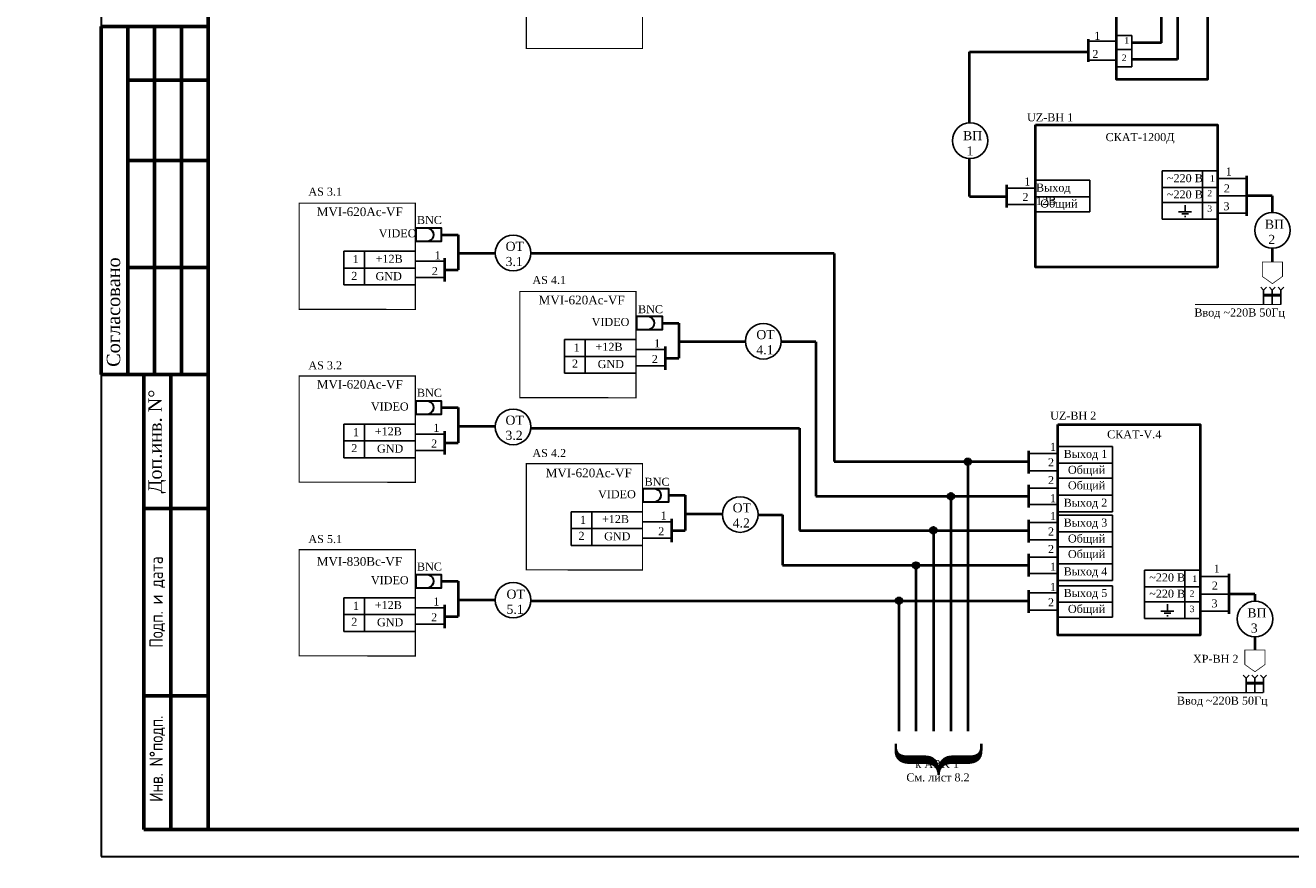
# Model space of a CAD drawing. Header units: millimetres. Extents: x 42471 to 951304, y -405702 to -322821.
# Tile 24 of 37: x 442005 to 465642, y -405702 to -390060. Entities that reach past the tile are written whole.
import ezdxf

# ---------------------------------------------------------------- set-up
doc = ezdxf.new("R2010")
doc.units = ezdxf.units.MM
doc.layers.add('Equipment', color=7, linetype='Continuous', lineweight=30)
doc.layers.add('Format', color=7, linetype='Continuous', lineweight=30)
doc.layers.add('Видео', color=7, linetype='Continuous')
doc.styles.add('COMPLEX', font='isocpeur.ttf')
doc.styles.add('style1', font='times.ttf')

# ---------------------------------------------------------------- blocks, each defined once
blk = doc.blocks.new('A$C382D33F2')
at = {"layer": 'Equipment'}
blk.add_lwpolyline([(-8, 2), (0, 2), (0, -2), (-8, -2)], close=True, dxfattribs=at)
blk.add_arc((-4.58, 0), 2.08, 286.2602, 73.7398, dxfattribs=at)
blk = doc.blocks.new('124343576765846544')
at = {"lineweight": 25, "insert": (523109, 459232), "char_height": 243.53, "width": 2498.43, "attachment_point": 1, "line_spacing_factor": 1.104144, "style": 'COMPLEX'}
blk.add_mtext('\\pi981.33019;ООО \\P\\pi348.14792;MAX ACTIVE \\P\\pi453.55158;{\\H0.84862x;Toshkent. sh}', dxfattribs=at)

msp = doc.modelspace()

# ---------------------------------------------------------------- hatches: boundary and pattern name
h = msp.add_hatch(color=256)
edge = h.paths.add_edge_path()
edge.add_arc((459610.9, -398212.76), 56.691, 0, 360)
h = msp.add_hatch(color=256)
edge = h.paths.add_edge_path()
edge.add_arc((459293.847, -398857.8), 56.691, 0, 360)
h = msp.add_hatch(color=256)
edge = h.paths.add_edge_path()
edge.add_arc((458966.903, -399493.839), 56.691, 0, 360)
h = msp.add_hatch(color=256)
edge = h.paths.add_edge_path()
edge.add_arc((458640.616, -400149.889), 56.691, 0, 360)
h = msp.add_hatch(color=256)
edge = h.paths.add_edge_path()
edge.add_arc((458322.923, -400808.63), 56.691, 0, 360)

# ---------------------------------------------------------------- linework, layer by layer
at = {"lineweight": 40}
for p, q in [((463230.553, -390388.314), (463230.553, -385895.253)), ((463528.946, -386215.458), (463528.946, -390701.678)), ((461862.475, -390742.303), (461862.475, -390321.574)), ((463230.553, -390388.314), (462677.073, -390388.314)), ((459643.617, -390552.833), (461860.923, -390552.833)), ((459643.617, -391883.6), (459643.617, -390552.833)), ((463528.946, -390701.678), (462678.714, -390701.678)), ((459643.617, -393254.795), (459643.617, -392548.482)), ((460330.864, -393042.736), (460330.864, -393463.466)), ((464820.919, -393618.327), (464820.919, -392871.725)), ((459643.617, -393254.795), (460330.864, -393254.795)), ((465298.262, -393246.597), (464820.919, -393246.597)), ((465298.262, -393246.597), (465298.262, -393556.249)), ((449781.879, -393971.815), (450087.598, -393971.815)), ((450087.598, -393971.815), (450087.598, -394626.913)), ((465298.262, -394221.443), (465298.262, -394481.42)), ((449834.166, -394409.05), (449834.166, -394844.776)), ((450783.963, -394322.582), (450087.598, -394322.582)), ((457116.594, -394322.582), (451448.963, -394322.582)), ((457116.594, -394322.582), (457116.594, -398207.827)), ((449834.166, -394626.913), (450087.598, -394626.913)), ((453904.67, -395621.821), (454210.389, -395621.821)), ((454210.389, -395621.821), (454210.389, -396276.919)), ((453956.957, -396059.056), (453956.957, -396494.782)), ((455458.126, -395972.588), (454210.389, -395972.588)), ((456774.754, -395972.588), (456122.975, -395972.588)), ((456774.754, -395972.588), (456774.754, -398856.636)), ((453956.957, -396276.919), (454210.389, -396276.919)), ((449781.879, -397201.034), (450087.598, -397201.034)), ((450087.598, -397201.034), (450087.598, -397856.133)), ((450783.99, -397551.802), (450087.598, -397551.802)), ((449834.166, -397638.269), (449834.166, -398073.996)), ((451448.389, -397582.843), (456465.098, -397582.843)), ((456465.098, -397582.843), (456465.098, -399496.859)), ((449834.166, -397856.133), (450087.598, -397856.133)), ((460745.998, -398008.981), (460745.998, -398429.711)), ((457116.594, -398207.827), (460745.998, -398207.827)), ((459610.349, -398207.827), (459610.349, -403247.377)), ((460745.998, -398644.577), (460745.998, -399065.307)), ((454025.237, -398839.099), (454330.956, -398839.099)), ((454330.956, -398839.099), (454330.956, -399494.198)), ((456774.754, -398856.636), (460745.998, -398856.636)), ((459292.101, -398856.636), (459292.101, -403247.377)), ((455027.379, -399189.867), (454330.956, -399189.867)), ((455027.379, -399189.867), (454429.647, -399189.867)), ((455027.379, -399189.867), (454429.647, -399189.867)), ((455692.422, -399205.388), (456146.849, -399205.388)), ((456146.849, -399205.388), (456146.849, -400145.668)), ((454077.524, -399276.334), (454077.524, -399712.061)), ((460745.998, -399298.013), (460745.998, -399718.743)), ((454077.524, -399494.198), (454330.956, -399494.198)), ((456465.098, -399496.859), (460745.998, -399496.859)), ((458966.58, -399496.859), (458966.58, -403247.377)), ((456146.849, -400145.668), (460745.998, -400145.668)), ((458640.605, -400145.668), (458640.605, -403247.377)), ((460745.998, -399933.609), (460745.998, -400354.339)), ((464494.615, -401055.637), (464494.615, -400309.035)), ((449781.879, -400445.249), (450087.598, -400445.249)), ((450087.598, -400445.249), (450087.598, -401100.347)), ((460745.998, -400612.691), (460745.998, -401033.421)), ((450783.857, -400796.016), (450087.598, -400796.016)), ((451448.808, -400811.537), (456963.692, -400811.537)), ((456446.535, -400811.537), (460745.998, -400811.537)), ((458322.356, -400811.537), (458322.356, -403247.377)), ((464971.958, -400683.907), (464494.615, -400683.907)), ((464971.958, -400683.907), (464971.958, -400816.351)), ((449834.166, -400882.484), (449834.166, -401318.21)), ((449834.166, -401100.347), (450087.598, -401100.347)), ((464971.958, -401481.545), (464971.958, -401730.901))]:
    msp.add_line(p, q, dxfattribs=at)
at = {"lineweight": 60}
for p, q in [((443420.527, -390081.737), (445420.527, -390081.737)), ((443920.527, -391082.201), (445420.527, -391082.201)), ((443920.527, -392582.895), (445420.527, -392582.895)), ((443920.527, -394583.702), (445420.527, -394583.702))]:
    msp.add_line(p, q, dxfattribs=at)
for p, q in [((465136.018, -395005.32), (465082.264, -394951.274)), ((465190.064, -394951.567), (465136.018, -395005.32)), ((465297.717, -395005.76), (465243.964, -394951.714)), ((465351.763, -394952.007), (465297.717, -395005.76)), ((465459.416, -395006.2), (465405.663, -394952.154)), ((465513.463, -394952.447), (465459.416, -395006.2)), ((465136.018, -395005.32), (465135.285, -395274.819)), ((465459.123, -395114), (465135.724, -395113.12)), ((465459.197, -395087.05), (465135.798, -395086.17)), ((465297.717, -395005.76), (465296.984, -395275.259)), ((465459.416, -395006.2), (465458.684, -395275.699)), ((462313.656, -397929.156), (461291.347, -397929.156)), ((462313.656, -397929.156), (462313.656, -399149.89)), ((462313.656, -398239.89), (461291.347, -398239.89)), ((462313.656, -398519.89), (461291.347, -398519.89)), ((462313.656, -398839.459), (461291.347, -398839.459)), ((462313.656, -399148.716), (461291.347, -399148.716)), ((462313.656, -399212.652), (461291.347, -399212.652)), ((462313.656, -399212.652), (462313.656, -400433.387)), ((462313.656, -399523.387), (461291.347, -399523.387)), ((462313.656, -399803.387), (461291.347, -399803.387)), ((462313.656, -400118.387), (461291.347, -400118.387)), ((462912.095, -400235.571), (462912.095, -401141.306)), ((463945.973, -400235.571), (462912.095, -400235.571)), ((463665.673, -400235.571), (463665.673, -401141.306)), ((463945.244, -400358.75), (464494.677, -400358.75)), ((462313.656, -400432.212), (461291.347, -400432.212)), ((462313.656, -400527.33), (461291.347, -400527.33)), ((462313.656, -400527.33), (462313.656, -401118.065)), ((463945.973, -400546.306), (462912.033, -400546.306)), ((462313.656, -400838.065), (461291.347, -400838.065)), ((463945.973, -400827.966), (462911.977, -400827.966)), ((463339.786, -400875.539), (463339.786, -401003.861)), ((464494.615, -400683.41), (463950.175, -400683.41)), ((463460.937, -401003.861), (463213.514, -401003.861)), ((463404.944, -401042.583), (463277.941, -401042.583)), ((463351.304, -401088.491), (463328.463, -401088.491)), ((463950.175, -401006.361), (464494.615, -401006.361)), ((462313.656, -401118.065), (461291.347, -401118.065)), ((463945.973, -401141.306), (462911.915, -401141.306)), ((464809.713, -402254.801), (464755.96, -402200.755)), ((464809.713, -402254.801), (464808.98, -402524.3)), ((464863.76, -402201.048), (464809.713, -402254.801)), ((464971.413, -402255.241), (464917.659, -402201.195)), ((464971.413, -402255.241), (464970.68, -402524.74)), ((465025.459, -402201.488), (464971.413, -402255.241)), ((465133.112, -402255.681), (465079.359, -402201.634)), ((465133.112, -402255.681), (465132.379, -402525.18)), ((465187.158, -402201.928), (465133.112, -402255.681)), ((465132.819, -402363.48), (464809.42, -402362.601)), ((465132.892, -402336.53), (464809.493, -402335.651))]:
    msp.add_line(p, q)
at = {"lineweight": 40}
for points in [[(462388.128, -385313.368), (464087.772, -385313.368), (464087.772, -391073.57), (462388.128, -391073.57)], [(460874.748, -391921.969), (464276.489, -391921.969), (464276.489, -394580.511), (460874.748, -394580.511)], [(461291.347, -397518.222), (463953.634, -397518.222), (463953.634, -401452.276), (461291.347, -401452.276)]]:
    msp.add_lwpolyline(points, close=True, dxfattribs=at)
for points, const_width in [([(465111.2, -394481.929), (465111.933, -394751.428), (465300.949, -394885.664), (465489.232, -394750.402), (465488.499, -394480.903), (465111.2, -394481.929)], 13.475), ([(463853.941, -395275.699), (465458.684, -395275.699)], 21.56), ([(464784.896, -401731.41), (464785.628, -402000.909), (464974.644, -402135.145), (465162.927, -401999.883), (465162.194, -401730.384), (464784.896, -401731.41)], 13.475), ([(463527.636, -402525.18), (465132.379, -402525.18)], 21.56)]:
    msp.add_lwpolyline(points, dxfattribs=dict(const_width=const_width))
for centre in [(459654.324, -392216.041), (465301.569, -393888.846), (451116.463, -394313.912), (455790.55, -395961.386), (451116.463, -397561.47), (455359.877, -399198.631), (451116.463, -400798.168), (464975.264, -401148.948)]:
    msp.add_circle(centre, 332.613)
for centre in [(459610.9, -398212.76), (459293.847, -398857.8), (458966.903, -399493.839), (458640.616, -400149.889), (458322.923, -400808.63)]:
    msp.add_circle(centre, 56.691, dxfattribs=at)
at = {"layer": 'Format', "color": 0}
for p, q in [((443420.527, -375884.51), (443420.527, -405584.51)), ((443420.527, -405584.51), (485420.527, -405584.51))]:
    msp.add_line(p, q, dxfattribs=at)
at = {"layer": 'Format', "color": 0, "lineweight": 60}
for p, q in [((445420.527, -376384.51), (445420.527, -405084.51)), ((445420.527, -405084.51), (484920.527, -405084.51))]:
    msp.add_line(p, q, dxfattribs=at)
at = {"layer": 'Format', "lineweight": 60}
for p, q in [((443420.527, -390081.737), (443420.527, -396584.51)), ((443920.527, -390081.737), (443920.527, -396584.51)), ((443920.527, -390081.737), (443920.527, -396584.51)), ((444420.527, -390081.737), (444420.527, -396584.51)), ((444920.527, -396584.51), (444920.527, -390081.737)), ((444920.527, -390081.737), (444920.527, -396584.51)), ((444920.527, -396584.51), (444920.527, -390081.737)), ((443420.527, -396584.51), (444720.527, -396584.51)), ((444220.527, -405084.51), (444220.527, -396584.51)), ((444220.527, -396584.51), (445420.527, -396584.51)), ((444720.527, -396584.51), (444720.527, -405084.51)), ((445420.527, -396584.51), (444720.527, -396584.51)), ((444220.527, -399084.51), (445420.527, -399084.51)), ((444220.527, -402584.51), (445420.527, -402584.51)), ((444720.527, -405084.51), (444220.527, -405084.51)), ((444720.527, -405084.51), (445420.527, -405084.51))]:
    msp.add_line(p, q, dxfattribs=at)
at = {"layer": 'Видео'}
for p, q in [((462391.414, -390356.932), (461860.923, -390356.932)), ((462677.375, -390248.029), (462394.174, -390248.029)), ((462677.375, -390248.029), (462677.375, -390838.764)), ((462392.966, -390709.946), (461867.406, -390709.946)), ((462675.823, -390511.089), (462395.522, -390511.089)), ((462677.375, -390838.764), (462394.174, -390838.764)), ((463242.56, -392776.813), (463242.56, -393682.547)), ((464276.439, -392776.813), (463242.56, -392776.813)), ((463996.138, -392776.813), (463996.138, -393682.547)), ((461892.267, -392954.791), (460869.959, -392954.791)), ((461892.267, -392954.791), (461892.267, -393545.526)), ((464271.549, -392921.439), (464820.981, -392921.439)), ((460880.234, -393104.028), (460335.795, -393104.028)), ((461892.267, -393265.526), (460869.959, -393265.526)), ((464276.439, -393087.547), (463242.498, -393087.547)), ((464820.919, -393246.1), (464276.479, -393246.1)), ((460875.304, -393409.367), (460330.864, -393409.367)), ((461892.267, -393545.526), (460869.959, -393545.526)), ((464276.439, -393367.547), (463242.442, -393367.547)), ((463791.402, -393545.102), (463543.979, -393545.102)), ((463670.252, -393416.781), (463670.252, -393545.102)), ((464276.439, -393682.547), (463242.38, -393682.547)), ((463735.41, -393583.824), (463608.407, -393583.824)), ((463681.77, -393629.732), (463658.928, -393629.732)), ((464276.479, -393569.051), (464820.919, -393569.051)), ((447957.15, -394280.197), (449287.138, -394280.197)), ((447957.15, -394280.197), (447957.15, -394910.197)), ((448342.138, -394280.197), (448342.138, -394910.197)), ((449284.796, -394466.235), (449829.236, -394466.235)), ((447957.15, -394595.197), (449287.138, -394595.197)), ((447957.15, -394909.022), (449287.138, -394909.022)), ((449289.727, -394771.574), (449834.166, -394771.574)), ((452079.94, -395930.203), (453409.929, -395930.203)), ((452079.94, -395930.203), (452079.94, -396560.203)), ((452464.929, -395930.203), (452464.929, -396560.203)), ((453407.586, -396116.24), (453952.026, -396116.24)), ((452079.94, -396245.203), (453409.929, -396245.203)), ((452079.94, -396559.028), (453409.929, -396559.028)), ((453412.517, -396421.58), (453956.957, -396421.58)), ((447957.15, -397509.416), (449287.138, -397509.416)), ((447957.15, -397509.416), (447957.15, -398139.416)), ((448342.138, -397509.416), (448342.138, -398139.416)), ((449284.796, -397695.454), (449829.236, -397695.454)), ((447957.15, -397824.416), (449287.138, -397824.416)), ((449289.727, -398000.794), (449834.166, -398000.794)), ((447957.15, -398138.242), (449287.138, -398138.242)), ((461290.437, -398058.257), (460745.998, -398058.257)), ((460745.998, -398381.208), (461290.437, -398381.208)), ((461295.368, -398705.868), (460750.928, -398705.868)), ((452200.508, -399147.481), (453530.496, -399147.481)), ((452200.508, -399147.481), (452200.508, -399777.481)), ((452585.496, -399147.481), (452585.496, -399777.481)), ((461290.437, -399011.208), (460745.998, -399011.208)), ((453528.154, -399333.519), (454072.594, -399333.519)), ((461290.437, -399347.289), (460745.998, -399347.289)), ((452200.508, -399462.481), (453530.496, -399462.481)), ((453533.085, -399638.859), (454077.524, -399638.859)), ((460745.998, -399670.24), (461290.437, -399670.24)), ((452200.508, -399776.307), (453530.496, -399776.307)), ((461295.368, -399994.9), (460750.928, -399994.9)), ((461290.437, -400300.24), (460745.998, -400300.24)), ((447957.15, -400753.631), (449287.138, -400753.631)), ((447957.15, -400753.631), (447957.15, -401383.631)), ((448342.138, -400753.631), (448342.138, -401383.631)), ((461290.437, -400661.967), (460745.998, -400661.967)), ((447957.15, -401068.631), (449287.138, -401068.631)), ((449284.796, -400939.668), (449829.236, -400939.668)), ((460745.998, -400984.918), (461290.437, -400984.918)), ((449289.727, -401245.008), (449834.166, -401245.008)), ((447957.15, -401382.456), (449287.138, -401382.456))]:
    msp.add_line(p, q, dxfattribs=at)
at = {"layer": 'Видео', "const_width": 21}
for points in [[(453533.085, -390495.016), (451363.085, -390493.778), (451363.085, -388509.18), (453533.085, -388509.18)], [(449289.727, -395366.93), (447119.727, -395365.692), (447119.727, -393381.093), (449289.727, -393381.093)], [(453412.517, -397016.936), (451242.517, -397015.697), (451242.517, -395031.099), (453412.517, -395031.099)], [(449289.727, -398596.149), (447119.727, -398594.911), (447119.727, -396610.313), (449289.727, -396610.313)], [(453533.085, -400234.215), (451363.085, -400232.976), (451363.085, -398248.378), (453533.085, -398248.378)], [(449289.727, -401840.364), (447119.727, -401839.125), (447119.727, -399854.527), (449289.727, -399854.527)]]:
    msp.add_lwpolyline(points, close=True, dxfattribs=at)

# ---------------------------------------------------------------- block references
at = {"lineweight": 50}
for p in [(-286567.691, -862835.63), (-158519.837, -862998.681), (-133048.422, -862898.681), (-86679.097, -862998.681)]:
    msp.add_blockref('124343576765846544', p, dxfattribs=at)
at = {"layer": 'Equipment', "lineweight": 35, "xscale": -60.27199092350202, "yscale": 60.27199092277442, "zscale": 60.27199092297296, "rotation": 180}
for p in [(449781.879, -393971.815), (453904.67, -395621.821), (449781.879, -397201.034), (454025.237, -398839.099), (449781.879, -400445.249)]:
    msp.add_blockref('A$C382D33F2', p, dxfattribs=at)

# ---------------------------------------------------------------- texts
at = {"style": 'style1'}
for s, insert, char_height, width, attachment_point in [('AS 3.1', (447292.593, -393091.878), 150, 2086.91412, 1), ('{\\H1.083x;MVI-620Ac-VF}', (447448.736, -393461.221), 150, 720, 1), ('BNC', (449553.949, -393697.96), 150, 897.31508, 5), ('VIDEO', (448607.209, -393870.255), 150, 720, 1), ('ОТ\\P3.1', (450976.841, -394102.957), 170, 2086.91412, 1), ('1', (448121.299, -394351.48), 150, 720, 1), ('+12B', (448548.436, -394346.608), 150, 720, 1), ('1', (449649.944, -394280.378), 150, 720, 1), ('2', (448092.87, -394665.39), 150, 720, 1), ('GND', (448548.436, -394671.174), 150, 720, 1), ('2', (449597.714, -394575.925), 150, 720, 1), ('{\\H1.083x;MVI-620Ac-VF}', (451593.548, -395110.266), 150, 720, 1), ('BNC', (453683.568, -395363.774), 150, 897.31508, 5), ('VIDEO', (452583.923, -395526.101), 150, 720, 1), ('1', (452245.913, -396005.867), 150, 720, 1), ('+12B', (452655.83, -395990.432), 150, 720, 1), ('1', (453751.157, -395924.502), 150, 720, 1), ('AS 3.2', (447292.593, -396336.618), 150, 2086.91412, 1), ('2', (452216.922, -396303.897), 150, 720, 1), ('GND', (452696.923, -396312.716), 150, 720, 1), ('2', (453707.258, -396218.903), 150, 720, 1), ('{\\H1.083x;MVI-620Ac-VF}', (447448.736, -396684.21), 150, 720, 1), ('BNC', (449553.949, -396924.873), 150, 897.31508, 5), ('VIDEO', (448461.133, -397105.315), 150, 720, 1), ('+12B', (448533.04, -397569.646), 150, 720, 1), ('1', (449628.367, -397503.715), 150, 720, 1), ('ОТ\\P3.2', (450974.727, -397350.514), 170, 2086.91412, 1), ('1', (448123.123, -397585.081), 150, 720, 1), ('2', (449584.468, -397798.117), 150, 720, 1), ('СКАТ-V.4', (462212.732, -397625.274), 150, 1674.33233, 1), ('2', (448094.131, -397883.111), 150, 720, 1), ('GND', (448574.133, -397891.929), 150, 720, 1), ('Выход 1', (461401.315, -397990.528), 150, 1364.22781, 1), ('Общий', (461480.915, -398288.047), 150, 720, 1), ('{\\H1.083x;MVI-620Ac-VF}', (451724.882, -398339.215), 150, 720, 1), ('BNC', (453806.663, -398588.199), 150, 897.31508, 5), ('VIDEO', (452704.491, -398743.38), 150, 720, 1), ('Общий', (461480.915, -398577.838), 150, 720, 1), ('Выход 2', (461401.315, -398902.404), 150, 863.99206, 1), ('+12B', (452776.398, -399207.711), 150, 720, 1), ('1', (453871.725, -399141.78), 150, 720, 1), ('1', (452366.48, -399223.146), 150, 720, 1), ('2', (453827.826, -399436.182), 150, 720, 1), ('Выход 3', (461401.315, -399274.025), 150, 909.80881, 1), ('AS 5.1', (447292.593, -399580.832), 150, 2086.91412, 1), ('2', (452337.489, -399521.176), 150, 720, 1), ('GND', (452817.491, -399529.994), 150, 720, 1), ('Общий', (461480.915, -399571.544), 150, 720, 1), ('Общий', (461480.915, -399861.334), 150, 720, 1), ('{\\H1.083x;MVI-830Bc-VF }', (447448.736, -399993.307), 150, 720, 1), ('BNC', (449553.949, -400171.999), 150, 897.31508, 5), ('1', (464204.94, -400134.741), 150, 720, 1), ('VIDEO', (448461.133, -400349.529), 150, 720, 1), ('Выход 4', (461401.315, -400185.9), 150, 863.99206, 1), ('~220 В     ', (462999.69, -400299.007), 150, 1048.1625, 1), ('1', (463803.204, -400335.773), 120, 720, 1), ('ОТ\\P5.1', (450993.71, -400600.502), 170, 2086.91412, 1), ('Выход 5', (461401.315, -400588.703), 150, 909.80881, 1), ('~220 В     ', (462999.69, -400602.145), 150, 1048.1625, 1), ('2', (463753.99, -400611.974), 120, 720, 1), ('2', (464168.293, -400450.814), 150, 720, 1), ('1', (448123.123, -400829.295), 150, 720, 1), ('+12B', (448533.04, -400813.86), 150, 720, 1), ('1', (449628.367, -400747.93), 150, 720, 1), ('Общий', (461480.915, -400886.222), 150, 720, 1), ('3', (464161.264, -400783.168), 150, 720, 1), ('2', (449584.468, -401042.331), 150, 720, 1), ('3', (463753.99, -400901.765), 120, 720, 1), ('2', (448094.131, -401127.325), 150, 720, 1), ('GND', (448574.133, -401136.144), 150, 720, 1), ('   к ARK 1\\PСм. лист 8.2', (458462.973, -403783.528), 150, 1316.48611, 1)]:
    msp.add_mtext(s, dxfattribs=dict(at, insert=insert, char_height=char_height, width=width, attachment_point=attachment_point))
for s, insert, char_height, width, attachment_point, rotation in [('Согласовано', (443653.806, -395416.862), 250, 2736.02, 5, 90), ('Доп.инв. N°', (444470.527, -397834.51), 250, 2736.02, 5, 90), ('{\\Fcs_gost2304|c204;Подп. и дата}', (444470.527, -400834.51), 250, 3500, 5, 90), ('{\\Fcs_gost2304|c204;Инв. N°подп.}', (444470.527, -403759.788), 250, 2665.65, 5, 90), ('{\\Q0;\\}}', (459807.459, -403300.301), 1300, 2086.91412, 1, 270)]:
    msp.add_mtext(s, dxfattribs=dict(at, insert=insert, char_height=char_height, width=width, attachment_point=attachment_point, rotation=rotation))
at = {"char_height": 150, "style": 'style1'}
for s, insert, attachment_point in [('Ввод ~220В 50Гц', (463842.924, -395544.086), 7), ('UZ-BH 2', (462010.88, -397428.371), 9), ('XP-BH 2', (464666.208, -401969.169), 9), ('Ввод ~220В 50Гц', (463516.62, -402793.566), 7)]:
    msp.add_mtext(s, dxfattribs=dict(at, insert=insert, attachment_point=attachment_point))
at = {"layer": 'Видео', "attachment_point": 1, "style": 'style1'}
for s, insert, char_height, width in [('1', (461972.645, -390181.46), 150, 720), ('1', (462533.053, -390282.171), 120, 720), ('2', (461936.698, -390521.466), 150, 720), ('2', (462485.392, -390606.048), 120, 720), ('ВП\\P 1', (459521.808, -392036.258), 170, 2086.91412), ('СКАТ-1200Д', (462184.523, -392073.196), 150, 1674.33233), ('~220 В     ', (463330.155, -392840.249), 150, 1048.1625), ('1', (464429.203, -392715.843), 150, 720), ('1', (460666.139, -392903.542), 150, 720), ('Выход 12В', (460884.919, -393016.163), 150, 1005.41494), ('1', (464133.669, -392858.63), 120, 720), ('2', (464392.556, -393031.916), 150, 720), ('2', (460630.193, -393191.556), 150, 720), ('Общий', (460964.519, -393313.682), 150, 720), ('~220 В     ', (463330.155, -393143.387), 150, 1048.1625), ('2', (464084.455, -393134.831), 120, 720), ('3', (464084.455, -393424.622), 120, 720), ('3', (464385.527, -393364.27), 150, 720), ('ВП\\P 2', (465159.117, -393690.87), 170, 2086.91412), ('AS 4.1', (451477.374, -394741.883), 150, 2086.91412), ('ОТ\\P4.1', (455660.765, -395752.486), 170, 2086.91412), ('AS 4.2', (451477.374, -397974.683), 150, 2086.91412), ('1', (461144.311, -397859.561), 150, 720), ('2', (461108.365, -398147.575), 150, 720), ('2', (461108.365, -398480.717), 150, 720), ('ОТ\\P4.2', (455218.098, -398987.985), 170, 2086.91412), ('1', (461144.311, -398818.141), 150, 720), ('1', (461144.311, -399152.229), 150, 720), ('2', (461108.365, -399440.243), 150, 720), ('2', (461108.365, -399767.149), 150, 720), ('1', (461144.311, -400098.734), 150, 720), ('1', (461144.311, -400476.439), 150, 720), ('2', (461108.365, -400764.453), 150, 720), ('ВП\\P 3', (464832.812, -400950.972), 170, 2086.91412)]:
    msp.add_mtext(s, dxfattribs=dict(at, insert=insert, char_height=char_height, width=width))
at = {"layer": 'Видео', "insert": (461579.636, -391856.397), "char_height": 150, "attachment_point": 9, "style": 'style1'}
msp.add_mtext('UZ-BH 1', dxfattribs=at)

doc.saveas('drawing.dxf')
